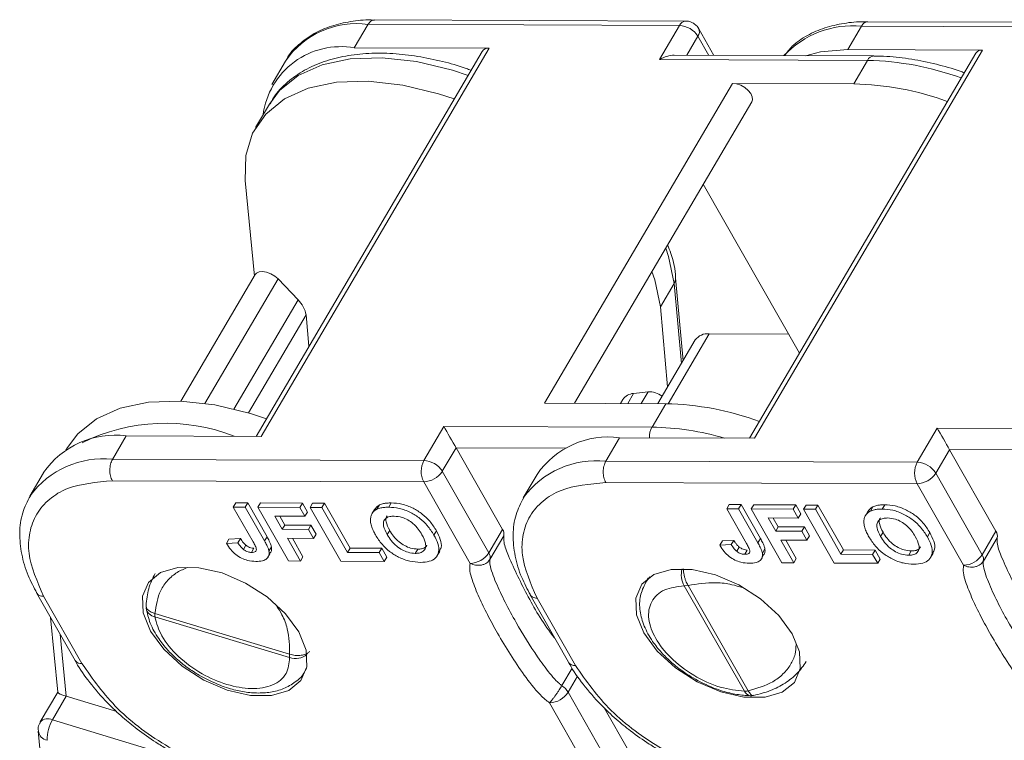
# Model space of a CAD drawing. Header units: millimetres. Extents: x 3186 to 3545, y -371 to -118.
# Tile 16 of 27: x 3352 to 3378, y -158 to -139. Entities that reach past the tile are written whole.
import ezdxf

# ---------------------------------------------------------------- set-up
doc = ezdxf.new("R2010")
doc.units = ezdxf.units.MM

msp = doc.modelspace()

# ---------------------------------------------------------------- linework, layer by layer
at = {"color": 7, "linetype": 'Continuous', "lineweight": 15}
for p, q in [((3360.436, -139.248), (3360.8, -138.628)), ((3360.8, -138.628), (3369.025, -138.659)), ((3369.189, -138.543), (3360.963, -138.512)), ((3382.223, -138.591), (3373.996, -138.56)), ((3369.025, -138.659), (3368.496, -139.56)), ((3369.936, -139.448), (3369.535, -138.745)), ((3373.47, -139.296), (3373.834, -138.676)), ((3373.834, -138.676), (3382.059, -138.707)), ((3369.219, -139.446), (3369.514, -138.945)), ((3369.514, -138.945), (3369.801, -139.448)), ((3363.818, -139.342), (3357.842, -149.509)), ((3357.976, -149.509), (3364, -139.261)), ((3364, -139.261), (3360.436, -139.248)), ((3376.851, -139.39), (3370.876, -149.557)), ((3371.01, -149.558), (3377.034, -139.309)), ((3377.034, -139.309), (3373.47, -139.296)), ((3358.618, -139.599), (3358.254, -140.219)), ((3368.496, -139.56), (3373.993, -139.58)), ((3374.158, -139.464), (3368.89, -139.445)), ((3373.993, -139.58), (3373.629, -140.199)), ((3370.428, -140.187), (3365.464, -148.634)), ((3373.629, -140.199), (3370.428, -140.187)), ((3366.256, -148.637), (3370.936, -140.674)), ((3358.194, -140.735), (3357.83, -141.354)), ((3357.552, -142.756), (3357.797, -145.277)), ((3369.655, -142.853), (3372.196, -147.311)), ((3357.821, -145.237), (3355.858, -148.578)), ((3356.492, -148.638), (3358.424, -145.352)), ((3358.424, -145.352), (3358.952, -145.906)), ((3369.12, -147.513), (3368.92, -145.324)), ((3368.521, -146.091), (3368.885, -145.471)), ((3368.885, -145.471), (3369.078, -147.584)), ((3358.952, -145.906), (3357.258, -148.788)), ((3368.714, -148.204), (3368.521, -146.091)), ((3357.641, -148.892), (3359.162, -146.304)), ((3359.162, -146.304), (3359.24, -147.13)), ((3368.724, -148.647), (3369.809, -146.8)), ((3371.911, -146.812), (3369.809, -146.8)), ((3369.443, -146.963), (3368.455, -148.645)), ((3367.658, -148.642), (3367.814, -148.377)), ((3367.814, -148.377), (3368.195, -148.333)), ((3368.195, -148.333), (3368.013, -148.644)), ((3365.464, -148.634), (3368.665, -148.646)), ((3367.531, -148.536), (3367.468, -148.642)), ((3368.665, -148.646), (3368.301, -149.266)), ((3362.803, -149.245), (3362.273, -150.146)), ((3368.301, -149.266), (3362.803, -149.245)), ((3354.049, -150.116), (3354.413, -149.496)), ((3354.413, -149.496), (3357.976, -149.509)), ((3367.082, -150.164), (3367.446, -149.545)), ((3367.446, -149.545), (3371.01, -149.558)), ((3375.836, -149.293), (3375.307, -150.194)), ((3381.334, -149.314), (3375.836, -149.293)), ((3352.865, -149.801), (3352.821, -149.877)), ((3362.762, -150.432), (3363.126, -149.813)), ((3363.126, -149.812), (3366.042, -149.823)), ((3364.353, -151.966), (3363.126, -149.813)), ((3375.796, -150.48), (3376.16, -149.861)), ((3376.159, -149.86), (3379.076, -149.871)), ((3377.386, -152.014), (3376.16, -149.861)), ((3362.273, -150.146), (3354.049, -150.116)), ((3375.307, -150.194), (3367.082, -150.164)), ((3352.23, -150.468), (3351.866, -151.087)), ((3363.989, -152.585), (3362.762, -150.432)), ((3365.264, -150.516), (3364.899, -151.135)), ((3377.022, -152.634), (3375.796, -150.48)), ((3354.045, -150.681), (3362.27, -150.712)), ((3363.497, -152.865), (3362.27, -150.712)), ((3367.079, -150.73), (3375.304, -150.76)), ((3376.531, -152.913), (3375.304, -150.76)), ((3357.307, -151.262), (3357.241, -151.375)), ((3357.307, -151.262), (3357.621, -151.264)), ((3357.621, -151.264), (3357.555, -151.376)), ((3357.621, -151.264), (3358.131, -152.159)), ((3357.955, -151.266), (3357.889, -151.378)), ((3357.955, -151.266), (3359.064, -151.272)), ((3359.064, -151.272), (3358.998, -151.385)), ((3359.064, -151.272), (3359.199, -151.509)), ((3359.336, -151.274), (3359.269, -151.386)), ((3359.336, -151.274), (3359.649, -151.275)), ((3359.649, -151.275), (3359.583, -151.388)), ((3359.649, -151.275), (3360.324, -152.459)), ((3361.102, -151.321), (3361.036, -151.434)), ((3361.414, -151.267), (3361.348, -151.38)), ((3370.341, -151.31), (3370.275, -151.423)), ((3370.341, -151.31), (3370.655, -151.312)), ((3370.655, -151.312), (3370.588, -151.425)), ((3370.655, -151.312), (3371.165, -152.208)), ((3370.989, -151.314), (3370.923, -151.427)), ((3370.989, -151.314), (3372.097, -151.32)), ((3372.097, -151.32), (3372.031, -151.433)), ((3372.097, -151.32), (3372.232, -151.557)), ((3372.369, -151.322), (3372.303, -151.434)), ((3372.369, -151.322), (3372.683, -151.324)), ((3372.683, -151.324), (3372.617, -151.436)), ((3372.683, -151.324), (3373.357, -152.507)), ((3374.136, -151.369), (3374.069, -151.482)), ((3374.448, -151.315), (3374.381, -151.428)), ((3357.765, -152.294), (3357.241, -151.375)), ((3357.241, -151.375), (3357.555, -151.376)), ((3357.555, -151.376), (3358.065, -152.272)), ((3358.699, -152.799), (3357.889, -151.378)), ((3357.889, -151.378), (3358.998, -151.385)), ((3359.132, -151.621), (3358.338, -151.617)), ((3358.338, -151.617), (3358.535, -151.963)), ((3358.469, -151.618), (3358.601, -151.85)), ((3358.998, -151.385), (3359.132, -151.621)), ((3359.199, -151.509), (3359.132, -151.621)), ((3360.079, -152.807), (3359.269, -151.386)), ((3359.269, -151.386), (3359.583, -151.388)), ((3359.583, -151.388), (3360.258, -152.572)), ((3360.97, -151.443), (3360.904, -151.556)), ((3370.798, -152.342), (3370.275, -151.423)), ((3370.275, -151.423), (3370.588, -151.425)), ((3370.588, -151.425), (3371.099, -152.32)), ((3371.732, -152.847), (3370.923, -151.427)), ((3370.923, -151.427), (3372.031, -151.433)), ((3372.031, -151.433), (3372.166, -151.67)), ((3372.232, -151.557), (3372.166, -151.67)), ((3373.112, -152.855), (3372.303, -151.434)), ((3372.303, -151.434), (3372.617, -151.436)), ((3372.617, -151.436), (3373.291, -152.62)), ((3374.004, -151.491), (3373.938, -151.604)), ((3358.601, -151.85), (3358.535, -151.963)), ((3358.601, -151.85), (3359.291, -151.854)), ((3359.291, -151.854), (3359.225, -151.967)), ((3359.291, -151.854), (3359.426, -152.091)), ((3372.166, -151.67), (3371.371, -151.665)), ((3371.371, -151.665), (3371.569, -152.011)), ((3371.502, -151.666), (3371.635, -151.899)), ((3358.535, -151.963), (3359.225, -151.967)), ((3359.225, -151.967), (3359.36, -152.204)), ((3359.426, -152.091), (3359.36, -152.204)), ((3361.305, -152.105), (3361.371, -151.992)), ((3362.606, -152.002), (3362.54, -152.115)), ((3364.353, -151.966), (3363.989, -152.585)), ((3364.02, -152.759), (3364.384, -152.14)), ((3371.635, -151.899), (3371.569, -152.011)), ((3371.569, -152.011), (3372.259, -152.015)), ((3371.635, -151.899), (3372.325, -151.902)), ((3372.325, -151.902), (3372.259, -152.015)), ((3372.259, -152.015), (3372.394, -152.252)), ((3372.325, -151.902), (3372.46, -152.139)), ((3372.46, -152.139), (3372.394, -152.252)), ((3374.338, -152.153), (3374.404, -152.041)), ((3375.64, -152.05), (3375.574, -152.163)), ((3377.386, -152.014), (3377.022, -152.634)), ((3357.125, -152.223), (3357.059, -152.336)), ((3357.362, -152.319), (3357.059, -152.336)), ((3357.125, -152.223), (3357.429, -152.207)), ((3357.429, -152.207), (3357.362, -152.319)), ((3357.572, -152.384), (3357.506, -152.496)), ((3358.131, -152.159), (3358.065, -152.272)), ((3359.36, -152.204), (3358.67, -152.2)), ((3358.67, -152.2), (3359.012, -152.801)), ((3358.801, -152.2), (3359.078, -152.688)), ((3370.159, -152.271), (3370.093, -152.384)), ((3370.396, -152.368), (3370.093, -152.384)), ((3370.159, -152.271), (3370.462, -152.255)), ((3370.462, -152.255), (3370.396, -152.368)), ((3371.165, -152.208), (3371.099, -152.32)), ((3372.394, -152.252), (3371.703, -152.248)), ((3371.703, -152.248), (3372.046, -152.849)), ((3371.834, -152.249), (3372.112, -152.736)), ((3377.053, -152.807), (3377.417, -152.188)), ((3357.784, -152.463), (3357.718, -152.575)), ((3358.141, -152.721), (3358.207, -152.608)), ((3358.249, -152.429), (3358.183, -152.542)), ((3360.324, -152.459), (3360.258, -152.572)), ((3360.258, -152.572), (3361.094, -152.577)), ((3360.324, -152.459), (3361.16, -152.464)), ((3361.16, -152.464), (3361.094, -152.577)), ((3361.094, -152.577), (3361.229, -152.813)), ((3361.16, -152.464), (3361.295, -152.701)), ((3362.113, -152.487), (3362.047, -152.6)), ((3362.628, -152.659), (3362.694, -152.547)), ((3370.605, -152.432), (3370.539, -152.545)), ((3370.818, -152.511), (3370.752, -152.624)), ((3371.174, -152.769), (3371.241, -152.656)), ((3371.283, -152.477), (3371.217, -152.59)), ((3373.357, -152.507), (3373.291, -152.62)), ((3373.291, -152.62), (3374.128, -152.625)), ((3373.357, -152.507), (3374.194, -152.512)), ((3374.194, -152.512), (3374.128, -152.625)), ((3374.128, -152.625), (3374.262, -152.862)), ((3374.194, -152.512), (3374.329, -152.749)), ((3375.147, -152.536), (3375.081, -152.648)), ((3375.661, -152.707), (3375.727, -152.595)), ((3359.012, -152.801), (3358.699, -152.799)), ((3359.012, -152.801), (3359.078, -152.688)), ((3361.229, -152.813), (3360.079, -152.807)), ((3361.229, -152.813), (3361.295, -152.701)), ((3372.046, -152.849), (3371.732, -152.847)), ((3372.046, -152.849), (3372.112, -152.736)), ((3374.262, -152.862), (3373.112, -152.855)), ((3374.262, -152.862), (3374.329, -152.749)), ((3368.125, -153.372), (3368.245, -153.216)), ((3368.197, -153.25), (3368.125, -153.372)), ((3369.149, -153.458), (3369.252, -153.446)), ((3370.844, -156.229), (3369.252, -153.446)), ((3352.046, -153.645), (3353.061, -155.428)), ((3365.079, -153.694), (3366.095, -155.476)), ((3370.742, -156.241), (3369.149, -153.458)), ((3352.231, -153.733), (3353.243, -155.511)), ((3365.264, -153.782), (3366.277, -155.56)), ((3358.729, -155.264), (3355.17, -154.188)), ((3355.17, -154.277), (3355.17, -154.188)), ((3352.414, -154.292), (3352.607, -156.266)), ((3358.729, -155.353), (3355.17, -154.277)), ((3352.826, -156.373), (3352.666, -154.735)), ((3359.176, -155.633), (3359.146, -155.69)), ((3359.146, -155.69), (3359.174, -155.642)), ((3366.192, -155.627), (3365.919, -156.092)), ((3366.086, -156.267), (3366.337, -155.841)), ((3352.606, -156.262), (3352.143, -157.051)), ((3367.313, -158.42), (3366.086, -156.267)), ((3352.463, -156.992), (3352.827, -156.373)), ((3354.163, -156.779), (3352.827, -156.373)), ((3366.821, -158.7), (3365.595, -156.547)), ((3367.677, -157.801), (3367.036, -156.675)), ((3355.216, -157.829), (3352.463, -156.992)), ((3352.089, -157.293), (3352.734, -163.908))]:
    msp.add_line(p, q, dxfattribs=at)
at = {"color": 7, "linetype": 'Continuous', "lineweight": 15, "flags": 128}
for points in [[(3372.354, -139.457), (3372.752, -139.356), (3373.47, -139.296)], [(3363.443, -139.98), (3363.027, -139.843), (3362.079, -139.613), (3361.171, -139.511), (3360.331, -139.539), (3359.585, -139.697), (3358.954, -139.98), (3358.46, -140.379), (3358.194, -140.735)], [(3374.163, -139.464), (3374.158, -139.464), (3374.158, -139.464)], [(3363.079, -140.6), (3362.663, -140.462), (3361.715, -140.233), (3360.807, -140.13), (3359.967, -140.159), (3359.221, -140.316), (3358.59, -140.599), (3358.096, -140.998), (3357.751, -141.501), (3357.568, -142.093), (3357.552, -142.756)], [(3370.936, -140.674), (3370.954, -140.622), (3370.947, -140.543), (3370.908, -140.458), (3370.839, -140.374), (3370.749, -140.298), (3370.643, -140.239), (3370.533, -140.201), (3370.428, -140.187)], [(3368.885, -145.471), (3368.739, -144.759), (3368.664, -144.54)], [(3358.424, -145.352), (3358.335, -145.275), (3358.231, -145.213), (3358.121, -145.172), (3358.015, -145.156), (3357.923, -145.166), (3357.853, -145.2), (3357.821, -145.237)], [(3368.521, -146.091), (3368.375, -145.379), (3368.3, -145.159)], [(3352.865, -149.801), (3353.131, -149.445), (3353.626, -149.046), (3354.256, -148.763), (3355.002, -148.605), (3355.842, -148.577), (3356.75, -148.679), (3357.698, -148.909), (3358.114, -149.046)], [(3355.055, -154.652), (3354.86, -154.172), (3354.84, -153.732), (3354.996, -153.367), (3355.316, -153.108), (3355.772, -152.974), (3356.329, -152.977), (3356.942, -153.117), (3357.56, -153.382), (3358.134, -153.751), (3358.616, -154.193), (3358.969, -154.674), (3359.164, -155.154), (3359.184, -155.594), (3359.028, -155.959), (3358.709, -156.218), (3358.252, -156.352), (3357.695, -156.349), (3357.082, -156.209), (3356.464, -155.944), (3355.891, -155.575), (3355.408, -155.133), (3355.055, -154.652)], [(3368.088, -154.7), (3367.894, -154.22), (3367.874, -153.78), (3368.03, -153.416), (3368.349, -153.156), (3368.806, -153.022), (3369.363, -153.025), (3369.975, -153.165), (3370.593, -153.43), (3371.167, -153.799), (3371.65, -154.242), (3372.003, -154.722), (3372.197, -155.202), (3372.217, -155.642), (3372.061, -156.007), (3371.742, -156.266), (3371.286, -156.4), (3370.728, -156.397), (3370.116, -156.257), (3369.498, -155.992), (3368.924, -155.623), (3368.441, -155.181), (3368.088, -154.7)]]:
    msp.add_lwpolyline(points, dxfattribs=at)
at = {"color": 7, "linetype": 'Continuous', "lineweight": 15}
for centre, radius, start, end in [((3360.501, -140.894), 2.285, 82.4771, 145.5035), ((3369.208, -138.743), 0.202, 95.3857, 155.1052), ((3368.994, -139.272), 0.615, 32.2322, 87.1102), ((3369.356, -138.827), 0.197, 323.2124, 24.6194), ((3373.605, -141.16), 2.494, 84.7308, 136.8823), ((3360.083, -141.293), 2.075, 80.1935, 172.5118), ((3363.977, -139.454), 0.195, 83.2451, 144.9113), ((3377.011, -139.502), 0.195, 83.2451, 144.9113), ((3374.176, -139.665), 0.202, 95.3496, 155.1083), ((3373.826, -147.264), 7.686, 69.911, 88.7525), ((3373.462, -147.884), 7.686, 69.911, 88.7526), ((3368.677, -145.344), 0.244, 328.5769, 4.7933), ((3358.464, -146.419), 0.708, 9.3724, 46.4483), ((3369.769, -147.201), 0.403, 84.2147, 143.7659), ((3367.829, -148.737), 0.36, 92.3635, 146.0341), ((3368.22, -148.905), 0.573, 52.5138, 92.4889), ((3368.497, -156.331), 7.686, 69.911, 88.7525), ((3355.443, -154.108), 4.947, 68.4353, 116.3913), ((3368.805, -149.539), 0.574, 151.5192, 180.8265), ((3368.162, -156.69), 7.426, 73.9192, 88.9301), ((3354.113, -151.762), 2.285, 82.4771, 145.5035), ((3367.147, -151.81), 2.285, 82.4771, 145.5035), ((3362.797, -150), 0.379, 29.6711, 29.7841), ((3375.83, -150.049), 0.379, 29.6711, 29.7841), ((3353.803, -152.505), 2.402, 84.1312, 143.5106), ((3362.815, -150.432), 0.612, 152.1966, 207.2211), ((3362.242, -150.76), 0.615, 32.2322, 87.1102), ((3366.837, -152.553), 2.402, 84.1312, 143.5106), ((3375.849, -150.48), 0.612, 152.1966, 207.2211), ((3375.276, -150.808), 0.615, 32.2322, 87.1102), ((3362.246, -150.096), 0.616, 272.3021, 326.9647), ((3375.279, -150.145), 0.616, 272.3021, 326.9647), ((3364.169, -152.088), 0.221, 346.4908, 33.5696), ((3377.202, -152.136), 0.221, 346.4908, 33.5696), ((3363.472, -152.249), 0.616, 272.3021, 326.9647), ((3363.805, -152.707), 0.221, 346.4908, 33.5696), ((3376.506, -152.298), 0.616, 272.3021, 326.9647), ((3376.838, -152.756), 0.221, 346.4908, 33.5696), ((3369.689, -153.165), 0.614, 165.0225, 208.4674), ((3355.225, -153.99), 0.292, 191.788, 259.1928), ((3359.261, -155.307), 0.534, 175.3938, 184.9244), ((3358.883, -154.884), 0.493, 251.8514, 307.9234), ((3353.225, -155.311), 0.201, 216.2334, 275.2451), ((3366.259, -155.359), 0.201, 216.2334, 275.2451), ((3365.57, -155.931), 0.616, 272.3021, 326.9647), ((3365.613, -156.554), 0.553, 31.2184, 56.492), ((3370.74, -155.78), 0.461, 270.2219, 283.0525), ((3370.921, -156.167), 0.194, 202.3652, 262.3621), ((3352.655, -156.939), 0.592, 73.0907, 73.1747), ((3352.343, -157.238), 0.273, 63.9063, 137.1826), ((3353.372, -157.518), 1.051, 149.979, 180.9666), ((3352.385, -157.243), 0.299, 189.6692, 257.9378)]:
    msp.add_arc(centre, radius, start, end, dxfattribs=at)
for centre, major_axis, ratio, start_param, end_param in [((3368.658, -139.844), (0.492, 0.28), 0.5787, 0.788914, 1.571934), ((3362.965, -149.529), (-0.228, 0.401), 0.00198, 0.781883, 2.352679), ((3375.999, -149.578), (-0.228, 0.401), 0.00198, 0.781883, 2.352679), ((3353.017, -156.353), (0.41, -0.09), 0.159151, 3.193272, 4.263394)]:
    msp.add_ellipse(centre, major_axis=major_axis, ratio=ratio, start_param=start_param, end_param=end_param, dxfattribs=at)
for points, knots in [([(3360.967, -138.517), (3360.938, -138.515), (3360.717, -138.503), (3360.33, -138.548), (3359.821, -138.662), (3359.356, -138.862), (3358.961, -139.157), (3358.713, -139.402), (3358.642, -139.566), (3358.637, -139.576)], [0, 0, 0, 0, 0.027615, 0.21102, 0.39766, 0.587695, 0.782619, 0.986493, 1, 1, 1, 1]), ([(3360.8, -138.628), (3360.825, -138.595), (3360.873, -138.528), (3360.934, -138.518), (3360.964, -138.512)], [0, 0, 0, 0, 0.501499, 1, 1, 1, 1]), ([(3369.534, -138.745), (3369.532, -138.74), (3369.512, -138.699), (3369.449, -138.632), (3369.337, -138.566), (3369.241, -138.535), (3369.192, -138.544), (3369.189, -138.544)], [0, 0, 0, 0, 0.041536, 0.326026, 0.640445, 0.981045, 1, 1, 1, 1]), ([(3374, -138.565), (3373.971, -138.563), (3373.75, -138.551), (3373.364, -138.597), (3372.853, -138.709), (3372.394, -138.913), (3372.028, -139.158), (3371.866, -139.37), (3371.801, -139.455)], [0, 0, 0, 0, 0.030245, 0.231119, 0.435536, 0.643671, 0.85716, 1, 1, 1, 1]), ([(3373.834, -138.676), (3373.858, -138.643), (3373.906, -138.576), (3373.967, -138.566), (3373.998, -138.561)], [0, 0, 0, 0, 0.501499, 1, 1, 1, 1]), ([(3363.524, -139.843), (3363.479, -139.826), (3363.226, -139.73), (3362.751, -139.6), (3362.103, -139.463), (3361.449, -139.39), (3360.81, -139.384), (3360.199, -139.453), (3359.629, -139.6), (3359.108, -139.829), (3358.658, -140.152), (3358.352, -140.456), (3358.244, -140.674), (3358.218, -140.726)], [0, 0, 0, 0, 0.019974, 0.112852, 0.211336, 0.312857, 0.416555, 0.521912, 0.628756, 0.737301, 0.848328, 0.963639, 1, 1, 1, 1]), ([(3376.547, -139.908), (3376.511, -139.894), (3376.266, -139.801), (3375.799, -139.674), (3375.152, -139.539), (3374.597, -139.469), (3374.276, -139.472), (3374.162, -139.473)], [0, 0, 0, 0, 0.044644, 0.298999, 0.568709, 0.846737, 1, 1, 1, 1]), ([(3368.919, -145.324), (3368.919, -145.32), (3368.922, -145.113), (3368.855, -144.819), (3368.743, -144.529), (3368.714, -144.454)], [0, 0, 0, 0, 0.013052, 0.745711, 1, 1, 1, 1]), ([(3354.045, -150.681), (3353.623, -150.72), (3352.973, -150.779), (3352.365, -151.156), (3352.022, -151.549), (3351.841, -152.038), (3351.801, -152.75), (3352.061, -153.346), (3352.231, -153.733)], [0, 0, 0, 0, 0.239602, 0.368454, 0.5, 0.631546, 0.760398, 1, 1, 1, 1]), ([(3367.079, -150.73), (3366.656, -150.768), (3366.007, -150.827), (3365.399, -151.205), (3365.055, -151.597), (3364.875, -152.086), (3364.835, -152.798), (3365.095, -153.394), (3365.264, -153.782)], [0, 0, 0, 0, 0.239602, 0.368454, 0.5, 0.631546, 0.760398, 1, 1, 1, 1]), ([(3351.879, -151.079), (3351.803, -151.225), (3351.646, -151.527), (3351.58, -152.057), (3351.634, -152.615), (3351.79, -153.151), (3351.973, -153.494), (3352.054, -153.648)], [0, 0, 0, 0, 0.199176, 0.409994, 0.621537, 0.830202, 1, 1, 1, 1]), ([(3360.972, -151.444), (3361.002, -151.402), (3361.036, -151.354), (3361.095, -151.325), (3361.102, -151.321)], [0, 0, 0, 0, 0.874481, 1, 1, 1, 1]), ([(3361.102, -151.321), (3361.136, -151.308), (3361.198, -151.285), (3361.305, -151.269), (3361.377, -151.268), (3361.414, -151.267)], [0, 0, 0, 0, 0.372031, 0.683777, 1, 1, 1, 1]), ([(3361.414, -151.267), (3361.505, -151.273), (3361.688, -151.284), (3361.982, -151.393), (3362.239, -151.556), (3362.456, -151.765), (3362.553, -151.917), (3362.606, -152.002)], [0, 0, 0, 0, 0.203919, 0.410143, 0.593167, 0.774496, 1, 1, 1, 1]), ([(3364.912, -151.127), (3364.836, -151.274), (3364.68, -151.576), (3364.613, -152.105), (3364.667, -152.664), (3364.824, -153.2), (3365.006, -153.542), (3365.088, -153.696)], [0, 0, 0, 0, 0.199176, 0.409994, 0.621537, 0.830202, 1, 1, 1, 1]), ([(3374.006, -151.493), (3374.036, -151.45), (3374.07, -151.402), (3374.128, -151.373), (3374.136, -151.369)], [0, 0, 0, 0, 0.874481, 1, 1, 1, 1]), ([(3374.136, -151.369), (3374.169, -151.357), (3374.231, -151.333), (3374.339, -151.318), (3374.411, -151.316), (3374.448, -151.315)], [0, 0, 0, 0, 0.372031, 0.683777, 1, 1, 1, 1]), ([(3374.448, -151.315), (3374.539, -151.321), (3374.721, -151.332), (3375.015, -151.441), (3375.273, -151.604), (3375.49, -151.813), (3375.586, -151.966), (3375.64, -152.05)], [0, 0, 0, 0, 0.203919, 0.410143, 0.593167, 0.774496, 1, 1, 1, 1]), ([(3360.863, -151.752), (3360.864, -151.718), (3360.864, -151.65), (3360.904, -151.539), (3360.968, -151.468), (3361.029, -151.437), (3361.036, -151.434)], [0, 0, 0, 0, 0.250896, 0.502166, 0.940512, 1, 1, 1, 1]), ([(3361.036, -151.434), (3361.07, -151.421), (3361.132, -151.397), (3361.239, -151.382), (3361.311, -151.381), (3361.348, -151.38)], [0, 0, 0, 0, 0.372031, 0.683777, 1, 1, 1, 1]), ([(3361.305, -152.105), (3361.265, -152.028), (3361.204, -151.907), (3361.202, -151.758), (3361.26, -151.67), (3361.362, -151.622), (3361.447, -151.618), (3361.487, -151.617)], [0, 0, 0, 0, 0.319472, 0.499874, 0.681163, 0.852974, 1, 1, 1, 1]), ([(3361.371, -151.992), (3361.333, -151.916), (3361.273, -151.797), (3361.263, -151.665), (3361.294, -151.625), (3361.303, -151.612)], [0, 0, 0, 0, 0.552661, 0.864744, 1, 1, 1, 1]), ([(3361.348, -151.38), (3361.439, -151.385), (3361.622, -151.396), (3361.915, -151.505), (3362.173, -151.669), (3362.39, -151.877), (3362.486, -152.03), (3362.54, -152.115)], [0, 0, 0, 0, 0.203919, 0.410143, 0.593167, 0.774496, 1, 1, 1, 1]), ([(3361.487, -151.617), (3361.556, -151.622), (3361.674, -151.632), (3361.852, -151.712), (3362.006, -151.819), (3362.131, -151.957), (3362.193, -152.058), (3362.222, -152.106)], [0, 0, 0, 0, 0.24016, 0.407539, 0.574764, 0.796346, 1, 1, 1, 1]), ([(3373.897, -151.8), (3373.897, -151.766), (3373.897, -151.698), (3373.938, -151.588), (3374.001, -151.516), (3374.062, -151.486), (3374.069, -151.482)], [0, 0, 0, 0, 0.250896, 0.502166, 0.940512, 1, 1, 1, 1]), ([(3374.069, -151.482), (3374.103, -151.469), (3374.165, -151.446), (3374.272, -151.43), (3374.345, -151.429), (3374.381, -151.428)], [0, 0, 0, 0, 0.372031, 0.683777, 1, 1, 1, 1]), ([(3374.381, -151.428), (3374.472, -151.434), (3374.655, -151.445), (3374.949, -151.554), (3375.206, -151.717), (3375.423, -151.925), (3375.52, -152.078), (3375.574, -152.163)], [0, 0, 0, 0, 0.203919, 0.410143, 0.593167, 0.774496, 1, 1, 1, 1]), ([(3360.996, -152.112), (3360.976, -152.075), (3360.933, -151.995), (3360.882, -151.872), (3360.87, -151.792), (3360.863, -151.752)], [0, 0, 0, 0, 0.308297, 0.650122, 1, 1, 1, 1]), ([(3374.03, -152.161), (3374.009, -152.123), (3373.966, -152.043), (3373.916, -151.921), (3373.903, -151.841), (3373.897, -151.8)], [0, 0, 0, 0, 0.3082973, 0.6501219, 1, 1, 1, 1]), ([(3374.338, -152.153), (3374.299, -152.076), (3374.237, -151.956), (3374.236, -151.806), (3374.294, -151.718), (3374.396, -151.67), (3374.481, -151.667), (3374.52, -151.665)], [0, 0, 0, 0, 0.319472, 0.499874, 0.681163, 0.852974, 1, 1, 1, 1]), ([(3374.404, -152.041), (3374.366, -151.964), (3374.307, -151.845), (3374.296, -151.713), (3374.328, -151.673), (3374.337, -151.661)], [0, 0, 0, 0, 0.552661, 0.864744, 1, 1, 1, 1]), ([(3374.52, -151.665), (3374.59, -151.671), (3374.707, -151.68), (3374.886, -151.76), (3375.039, -151.867), (3375.165, -152.005), (3375.226, -152.106), (3375.256, -152.154)], [0, 0, 0, 0, 0.24016, 0.407539, 0.574764, 0.796346, 1, 1, 1, 1]), ([(3362.182, -152.837), (3362.092, -152.831), (3361.909, -152.82), (3361.616, -152.714), (3361.361, -152.552), (3361.145, -152.347), (3361.049, -152.196), (3360.996, -152.112)], [0, 0, 0, 0, 0.205433, 0.413226, 0.595657, 0.776233, 1, 1, 1, 1]), ([(3362.047, -152.6), (3361.985, -152.595), (3361.873, -152.585), (3361.699, -152.511), (3361.538, -152.405), (3361.402, -152.263), (3361.337, -152.157), (3361.305, -152.105)], [0, 0, 0, 0, 0.213563, 0.386192, 0.558454, 0.780281, 1, 1, 1, 1]), ([(3362.113, -152.487), (3362.051, -152.482), (3361.94, -152.473), (3361.765, -152.398), (3361.605, -152.292), (3361.468, -152.15), (3361.403, -152.045), (3361.371, -151.992)], [0, 0, 0, 0, 0.213563, 0.386192, 0.558454, 0.780281, 1, 1, 1, 1]), ([(3362.222, -152.106), (3362.262, -152.183), (3362.324, -152.305), (3362.326, -152.458), (3362.265, -152.548), (3362.164, -152.595), (3362.082, -152.599), (3362.047, -152.6)], [0, 0, 0, 0, 0.319116, 0.506214, 0.694344, 0.868092, 1, 1, 1, 1]), ([(3362.54, -152.115), (3362.579, -152.191), (3362.658, -152.344), (3362.683, -152.564), (3362.598, -152.728), (3362.422, -152.824), (3362.265, -152.833), (3362.182, -152.837)], [0, 0, 0, 0, 0.204593, 0.411054, 0.622248, 0.800999, 1, 1, 1, 1]), ([(3362.606, -152.002), (3362.644, -152.078), (3362.721, -152.23), (3362.755, -152.425), (3362.7, -152.508), (3362.68, -152.539)], [0, 0, 0, 0, 0.384767, 0.773046, 1, 1, 1, 1]), ([(3365.732, -154.839), (3365.73, -154.837), (3365.441, -154.48), (3365.015, -153.744), (3364.604, -152.906), (3364.384, -152.36), (3364.384, -152.194), (3364.384, -152.14)], [0, 0, 0, 0, 0.002793, 0.400285, 0.79753, 0.932788, 1, 1, 1, 1]), ([(3375.081, -152.648), (3375.019, -152.643), (3374.907, -152.634), (3374.732, -152.559), (3374.572, -152.453), (3374.436, -152.311), (3374.371, -152.206), (3374.338, -152.153)], [0, 0, 0, 0, 0.213563, 0.386192, 0.558454, 0.780281, 1, 1, 1, 1]), ([(3375.147, -152.536), (3375.085, -152.531), (3374.973, -152.521), (3374.799, -152.447), (3374.638, -152.341), (3374.502, -152.198), (3374.437, -152.093), (3374.404, -152.041)], [0, 0, 0, 0, 0.213563, 0.386192, 0.558454, 0.780281, 1, 1, 1, 1]), ([(3375.64, -152.05), (3375.678, -152.126), (3375.755, -152.278), (3375.789, -152.473), (3375.734, -152.556), (3375.713, -152.587)], [0, 0, 0, 0, 0.384767, 0.773046, 1, 1, 1, 1]), ([(3357.833, -152.812), (3357.762, -152.808), (3357.642, -152.8), (3357.455, -152.732), (3357.297, -152.632), (3357.158, -152.493), (3357.093, -152.391), (3357.059, -152.336)], [0, 0, 0, 0, 0.242194, 0.410832, 0.580073, 0.776537, 1, 1, 1, 1]), ([(3357.506, -152.496), (3357.482, -152.474), (3357.441, -152.435), (3357.398, -152.374), (3357.374, -152.338), (3357.362, -152.319)], [0, 0, 0, 0, 0.392386, 0.695009, 1, 1, 1, 1]), ([(3357.429, -152.207), (3357.441, -152.226), (3357.466, -152.265), (3357.51, -152.326), (3357.551, -152.364), (3357.572, -152.384)], [0, 0, 0, 0, 0.312455, 0.650802, 1, 1, 1, 1]), ([(3357.572, -152.384), (3357.594, -152.399), (3357.635, -152.429), (3357.705, -152.455), (3357.754, -152.462), (3357.779, -152.463), (3357.784, -152.463)], [0, 0, 0, 0, 0.330398, 0.624767, 0.917361, 1, 1, 1, 1]), ([(3357.765, -152.294), (3357.784, -152.329), (3357.822, -152.4), (3357.857, -152.487), (3357.843, -152.541), (3357.807, -152.567), (3357.761, -152.575), (3357.728, -152.575), (3357.718, -152.575)], [0, 0, 0, 0, 0.272262, 0.546684, 0.659253, 0.771268, 0.935125, 1, 1, 1, 1]), ([(3358.065, -152.272), (3358.086, -152.31), (3358.121, -152.374), (3358.162, -152.465), (3358.176, -152.516), (3358.183, -152.542)], [0, 0, 0, 0, 0.4168306, 0.7067378, 1, 1, 1, 1]), ([(3358.131, -152.159), (3358.152, -152.197), (3358.187, -152.261), (3358.228, -152.352), (3358.242, -152.403), (3358.249, -152.429)], [0, 0, 0, 0, 0.4168306, 0.7067378, 1, 1, 1, 1]), ([(3362.356, -152.379), (3362.346, -152.397), (3362.32, -152.446), (3362.229, -152.482), (3362.148, -152.486), (3362.113, -152.487)], [0, 0, 0, 0, 0.26151, 0.681299, 1, 1, 1, 1]), ([(3370.866, -152.86), (3370.795, -152.856), (3370.675, -152.849), (3370.489, -152.78), (3370.33, -152.68), (3370.192, -152.542), (3370.127, -152.439), (3370.093, -152.384)], [0, 0, 0, 0, 0.242194, 0.410832, 0.580073, 0.776537, 1, 1, 1, 1]), ([(3370.539, -152.545), (3370.516, -152.522), (3370.475, -152.483), (3370.431, -152.423), (3370.408, -152.386), (3370.396, -152.368)], [0, 0, 0, 0, 0.392386, 0.695009, 1, 1, 1, 1]), ([(3370.462, -152.255), (3370.474, -152.274), (3370.499, -152.313), (3370.543, -152.374), (3370.584, -152.412), (3370.605, -152.432)], [0, 0, 0, 0, 0.312455, 0.650802, 1, 1, 1, 1]), ([(3370.798, -152.342), (3370.817, -152.377), (3370.856, -152.448), (3370.891, -152.535), (3370.877, -152.589), (3370.841, -152.615), (3370.795, -152.623), (3370.761, -152.624), (3370.752, -152.624)], [0, 0, 0, 0, 0.272262, 0.546684, 0.659253, 0.771268, 0.935125, 1, 1, 1, 1]), ([(3371.099, -152.32), (3371.119, -152.358), (3371.155, -152.422), (3371.196, -152.513), (3371.21, -152.564), (3371.217, -152.59)], [0, 0, 0, 0, 0.4168306, 0.7067378, 1, 1, 1, 1]), ([(3371.165, -152.208), (3371.186, -152.245), (3371.221, -152.31), (3371.262, -152.4), (3371.276, -152.452), (3371.283, -152.477)], [0, 0, 0, 0, 0.4168306, 0.7067378, 1, 1, 1, 1]), ([(3375.216, -152.885), (3375.125, -152.88), (3374.943, -152.869), (3374.65, -152.762), (3374.394, -152.6), (3374.178, -152.395), (3374.083, -152.244), (3374.03, -152.161)], [0, 0, 0, 0, 0.205433, 0.413226, 0.595657, 0.776233, 1, 1, 1, 1]), ([(3375.256, -152.154), (3375.295, -152.231), (3375.358, -152.354), (3375.359, -152.506), (3375.299, -152.597), (3375.198, -152.643), (3375.116, -152.647), (3375.081, -152.648)], [0, 0, 0, 0, 0.3191156, 0.5062142, 0.6943444, 0.868092, 1, 1, 1, 1]), ([(3375.574, -152.163), (3375.613, -152.239), (3375.691, -152.392), (3375.717, -152.612), (3375.632, -152.776), (3375.456, -152.873), (3375.299, -152.881), (3375.216, -152.885)], [0, 0, 0, 0, 0.204593, 0.411054, 0.622248, 0.800999, 1, 1, 1, 1]), ([(3378.766, -154.888), (3378.764, -154.885), (3378.475, -154.528), (3378.049, -153.792), (3377.637, -152.954), (3377.418, -152.408), (3377.417, -152.243), (3377.417, -152.188)], [0, 0, 0, 0, 0.002793, 0.400285, 0.79753, 0.932788, 1, 1, 1, 1]), ([(3357.718, -152.575), (3357.689, -152.573), (3357.64, -152.569), (3357.564, -152.538), (3357.525, -152.51), (3357.506, -152.496)], [0, 0, 0, 0, 0.410571, 0.709085, 1, 1, 1, 1]), ([(3358.183, -152.542), (3358.186, -152.577), (3358.191, -152.655), (3358.131, -152.745), (3358.01, -152.805), (3357.896, -152.81), (3357.833, -152.812)], [0, 0, 0, 0, 0.206451, 0.456836, 0.694177, 1, 1, 1, 1]), ([(3358.249, -152.429), (3358.253, -152.465), (3358.26, -152.534), (3358.221, -152.582), (3358.202, -152.605)], [0, 0, 0, 0, 0.516872, 1, 1, 1, 1]), ([(3370.752, -152.624), (3370.723, -152.622), (3370.674, -152.618), (3370.597, -152.586), (3370.558, -152.558), (3370.539, -152.545)], [0, 0, 0, 0, 0.410571, 0.709085, 1, 1, 1, 1]), ([(3370.605, -152.432), (3370.627, -152.448), (3370.669, -152.477), (3370.739, -152.503), (3370.787, -152.51), (3370.812, -152.511), (3370.818, -152.511)], [0, 0, 0, 0, 0.330398, 0.624767, 0.917361, 1, 1, 1, 1]), ([(3371.217, -152.59), (3371.219, -152.625), (3371.225, -152.703), (3371.165, -152.793), (3371.043, -152.853), (3370.93, -152.858), (3370.866, -152.86)], [0, 0, 0, 0, 0.206451, 0.456836, 0.694177, 1, 1, 1, 1]), ([(3371.283, -152.477), (3371.286, -152.513), (3371.293, -152.583), (3371.254, -152.63), (3371.235, -152.653)], [0, 0, 0, 0, 0.5168719, 1, 1, 1, 1]), ([(3375.389, -152.427), (3375.379, -152.446), (3375.354, -152.494), (3375.263, -152.53), (3375.182, -152.534), (3375.147, -152.536)], [0, 0, 0, 0, 0.26151, 0.681299, 1, 1, 1, 1]), ([(3365.595, -156.547), (3365.554, -156.516), (3365.466, -156.451), (3365.222, -156.21), (3364.916, -155.81), (3364.549, -155.264), (3364.23, -154.73), (3363.956, -154.228), (3363.725, -153.755), (3363.571, -153.371), (3363.478, -153.064), (3363.491, -152.931), (3363.497, -152.865)], [0, 0, 0, 0, 0.028797, 0.062785, 0.204515, 0.34939, 0.500003, 0.62989, 0.750047, 0.877684, 0.939695, 1, 1, 1, 1]), ([(3364.02, -152.759), (3363.995, -152.791), (3363.957, -152.84), (3363.875, -152.885), (3363.803, -152.908), (3363.723, -152.917), (3363.619, -152.912), (3363.544, -152.883), (3363.497, -152.865)], [0, 0, 0, 0, 0.230756, 0.357867, 0.500054, 0.619961, 0.760565, 1, 1, 1, 1]), ([(3365.919, -156.092), (3365.896, -156.075), (3365.844, -156.034), (3365.735, -155.926), (3365.534, -155.692), (3365.162, -155.178), (3364.775, -154.55), (3364.418, -153.893), (3364.177, -153.379), (3364.036, -153.014), (3364.01, -152.816), (3364.017, -152.776), (3364.02, -152.759)], [0, 0, 0, 0, 0.017955, 0.042504, 0.101636, 0.231293, 0.500013, 0.65744, 0.813011, 0.957617, 0.98211, 1, 1, 1, 1]), ([(3378.628, -156.595), (3378.588, -156.565), (3378.5, -156.499), (3378.256, -156.258), (3377.95, -155.858), (3377.583, -155.312), (3377.263, -154.778), (3376.99, -154.276), (3376.759, -153.803), (3376.605, -153.419), (3376.512, -153.112), (3376.525, -152.979), (3376.531, -152.913)], [0, 0, 0, 0, 0.028797, 0.062785, 0.204515, 0.34939, 0.500003, 0.62989, 0.750047, 0.877684, 0.939695, 1, 1, 1, 1]), ([(3377.053, -152.807), (3377.029, -152.839), (3376.991, -152.889), (3376.909, -152.934), (3376.837, -152.956), (3376.756, -152.966), (3376.653, -152.961), (3376.578, -152.932), (3376.531, -152.913)], [0, 0, 0, 0, 0.230756, 0.3578667, 0.5000539, 0.6199613, 0.760565, 1, 1, 1, 1]), ([(3378.952, -156.141), (3378.93, -156.123), (3378.877, -156.083), (3378.768, -155.975), (3378.567, -155.74), (3378.196, -155.227), (3377.809, -154.598), (3377.451, -153.941), (3377.211, -153.427), (3377.07, -153.062), (3377.044, -152.865), (3377.05, -152.824), (3377.053, -152.807)], [0, 0, 0, 0, 0.017955, 0.042504, 0.101636, 0.231293, 0.500013, 0.65744, 0.813011, 0.957617, 0.98211, 1, 1, 1, 1]), ([(3355.173, -153.135), (3355.109, -153.264), (3354.982, -153.521), (3354.952, -153.825), (3354.936, -153.977)], [0, 0, 0, 0, 0.500429, 1, 1, 1, 1]), ([(3355.17, -154.188), (3355.203, -153.975), (3355.255, -153.646), (3355.501, -153.302), (3355.742, -153.092), (3355.942, -153.009), (3356.037, -152.97)], [0, 0, 0, 0, 0.3890804, 0.599863, 0.8091281, 1, 1, 1, 1]), ([(3369.131, -153.009), (3369.131, -153.012), (3369.131, -153.06), (3369.14, -153.143), (3369.166, -153.247), (3369.198, -153.347), (3369.23, -153.407), (3369.252, -153.446)], [0, 0, 0, 0, 0.019738, 0.345902, 0.519722, 0.686406, 1, 1, 1, 1]), ([(3368.132, -153.375), (3368.078, -153.487), (3367.965, -153.718), (3367.97, -154.119), (3368.082, -154.526), (3368.285, -154.896), (3368.531, -155.206), (3368.792, -155.465), (3369.07, -155.693), (3369.283, -155.826), (3369.384, -155.889)], [0, 0, 0, 0, 0.137638, 0.285305, 0.428349, 0.57831, 0.694316, 0.789689, 0.900484, 1, 1, 1, 1]), ([(3369.252, -153.446), (3369.495, -153.408), (3369.871, -153.349), (3370.372, -153.406), (3370.599, -153.475), (3370.692, -153.503)], [0, 0, 0, 0, 0.522199, 0.805098, 1, 1, 1, 1]), ([(3352.231, -153.733), (3352.189, -153.729), (3352.109, -153.721), (3352.069, -153.674), (3352.05, -153.651)], [0, 0, 0, 0, 0.507635, 1, 1, 1, 1]), ([(3365.264, -153.782), (3365.223, -153.778), (3365.142, -153.769), (3365.103, -153.722), (3365.084, -153.699)], [0, 0, 0, 0, 0.5076347, 1, 1, 1, 1]), ([(3370.742, -156.241), (3370.532, -156.217), (3370.096, -156.165), (3369.386, -155.838), (3368.777, -155.374), (3368.361, -154.844), (3368.171, -154.315), (3368.249, -153.852), (3368.587, -153.529), (3368.967, -153.481), (3369.149, -153.458)], [0, 0, 0, 0, 0.1202489, 0.25, 0.3797511, 0.5, 0.6202489, 0.75, 0.8797511, 1, 1, 1, 1]), ([(3354.939, -153.98), (3354.938, -153.985), (3354.933, -154.008), (3354.94, -154.031), (3354.946, -154.049)], [0, 0, 0, 0, 0.242068, 1, 1, 1, 1]), ([(3354.937, -153.977), (3354.941, -154.005), (3354.946, -154.049), (3354.995, -154.102), (3355.059, -154.149), (3355.126, -154.173), (3355.17, -154.188)], [0, 0, 0, 0, 0.327047, 0.505877, 0.677366, 1, 1, 1, 1]), ([(3354.94, -154.05), (3354.969, -154.182), (3355.029, -154.453), (3355.238, -154.822), (3355.482, -155.132), (3355.743, -155.391), (3356.022, -155.619), (3356.235, -155.752), (3356.335, -155.814)], [0, 0, 0, 0, 0.199293, 0.409343, 0.571831, 0.705419, 0.860608, 1, 1, 1, 1]), ([(3358.384, -153.986), (3358.433, -154.064), (3358.557, -154.257), (3358.721, -154.696), (3358.725, -155.041), (3358.729, -155.264)], [0, 0, 0, 0, 0.190507, 0.475136, 1, 1, 1, 1]), ([(3358.729, -155.353), (3358.714, -155.501), (3358.682, -155.81), (3358.308, -156.106), (3357.742, -156.203), (3357.074, -156.089), (3356.388, -155.793), (3355.768, -155.338), (3355.312, -154.791), (3355.216, -154.444), (3355.17, -154.277)], [0, 0, 0, 0, 0.120249, 0.25, 0.379751, 0.5, 0.620249, 0.75, 0.879751, 1, 1, 1, 1]), ([(3372.107, -155.009), (3372.103, -155.093), (3372.093, -155.278), (3371.971, -155.542), (3371.772, -155.79), (3371.425, -156.059), (3371.073, -156.162), (3370.844, -156.229)], [0, 0, 0, 0, 0.14502, 0.31944, 0.495276, 0.672743, 1, 1, 1, 1]), ([(3358.729, -155.264), (3358.777, -155.277), (3358.851, -155.296), (3358.956, -155.299), (3359.053, -155.292), (3359.139, -155.27), (3359.213, -155.233), (3359.242, -155.205), (3359.258, -155.189)], [0, 0, 0, 0, 0.240065, 0.3673394, 0.4998987, 0.7160855, 0.8334686, 1, 1, 1, 1]), ([(3353.066, -155.428), (3353.075, -155.446), (3353.17, -155.642), (3353.45, -156.022), (3353.864, -156.508), (3354.298, -156.917), (3354.725, -157.265), (3355.12, -157.545), (3355.393, -157.711), (3355.492, -157.771)], [0, 0, 0, 0, 0.021193, 0.220868, 0.437045, 0.597341, 0.735075, 0.903528, 1, 1, 1, 1]), ([(3366.099, -155.476), (3366.109, -155.495), (3366.204, -155.69), (3366.484, -156.071), (3366.898, -156.556), (3367.332, -156.965), (3367.759, -157.314), (3368.153, -157.593), (3368.426, -157.759), (3368.526, -157.819)], [0, 0, 0, 0, 0.021193, 0.220868, 0.437045, 0.597341, 0.735075, 0.903528, 1, 1, 1, 1]), ([(3370.986, -156.352), (3371.136, -156.314), (3371.436, -156.238), (3371.825, -156.033), (3372.154, -155.775), (3372.302, -155.562), (3372.376, -155.455)], [0, 0, 0, 0, 0.24815, 0.498183, 0.749072, 1, 1, 1, 1]), ([(3356.335, -155.814), (3356.518, -155.911), (3356.775, -156.047), (3357.166, -156.179), (3357.492, -156.258), (3357.866, -156.296), (3358.231, -156.274), (3358.581, -156.183), (3358.886, -156.002), (3359.086, -155.828), (3359.134, -155.702), (3359.138, -155.69)], [0, 0, 0, 0, 0.173292, 0.24302, 0.35692, 0.47223, 0.594062, 0.719908, 0.849644, 0.985915, 1, 1, 1, 1]), ([(3369.384, -155.889), (3369.567, -155.986), (3369.823, -156.122), (3370.214, -156.253), (3370.539, -156.334), (3370.777, -156.35), (3370.895, -156.359)], [0, 0, 0, 0, 0.369079, 0.517588, 0.760174, 1, 1, 1, 1]), ([(3365.595, -156.547), (3365.617, -156.521), (3365.652, -156.481), (3365.71, -156.405), (3365.758, -156.339), (3365.804, -156.272), (3365.863, -156.185), (3365.897, -156.129), (3365.919, -156.092)], [0, 0, 0, 0, 0.239435, 0.380089, 0.499946, 0.642148, 0.769264, 1, 1, 1, 1]), ([(3370.844, -156.229), (3370.865, -156.262), (3370.895, -156.312), (3370.939, -156.344), (3370.967, -156.357), (3370.98, -156.35), (3370.985, -156.347)], [0, 0, 0, 0, 0.425944, 0.651766, 0.886964, 1, 1, 1, 1]), ([(3370.896, -156.359), (3370.897, -156.359), (3370.926, -156.365), (3370.956, -156.355), (3370.985, -156.345)], [0, 0, 0, 0, 0.028812, 1, 1, 1, 1]), ([(3352.146, -157.054), (3352.133, -157.076), (3352.097, -157.137), (3352.079, -157.223), (3352.092, -157.28), (3352.095, -157.292)], [0, 0, 0, 0, 0.304125, 0.849208, 1, 1, 1, 1])]:
    msp.add_open_spline(points, degree=3, knots=knots, dxfattribs=at)
for points in [[(3354.045, -150.681), (3354.026, -150.64), (3353.989, -150.557), (3353.973, -150.398), (3353.991, -150.239), (3354.029, -150.157), (3354.049, -150.116)], [(3367.079, -150.73), (3367.06, -150.688), (3367.022, -150.605), (3367.007, -150.446), (3367.024, -150.287), (3367.063, -150.205), (3367.082, -150.164)], [(3353.243, -155.511), (3353.529, -155.919), (3354.1, -156.733), (3355.509, -157.764), (3357.097, -158.489), (3358.084, -158.587), (3358.578, -158.637)], [(3366.277, -155.56), (3366.562, -155.967), (3367.133, -156.781), (3368.543, -157.812), (3370.13, -158.537), (3371.118, -158.636), (3371.612, -158.685)]]:
    msp.add_open_spline(points, degree=3, dxfattribs=at)

doc.saveas('drawing.dxf')
